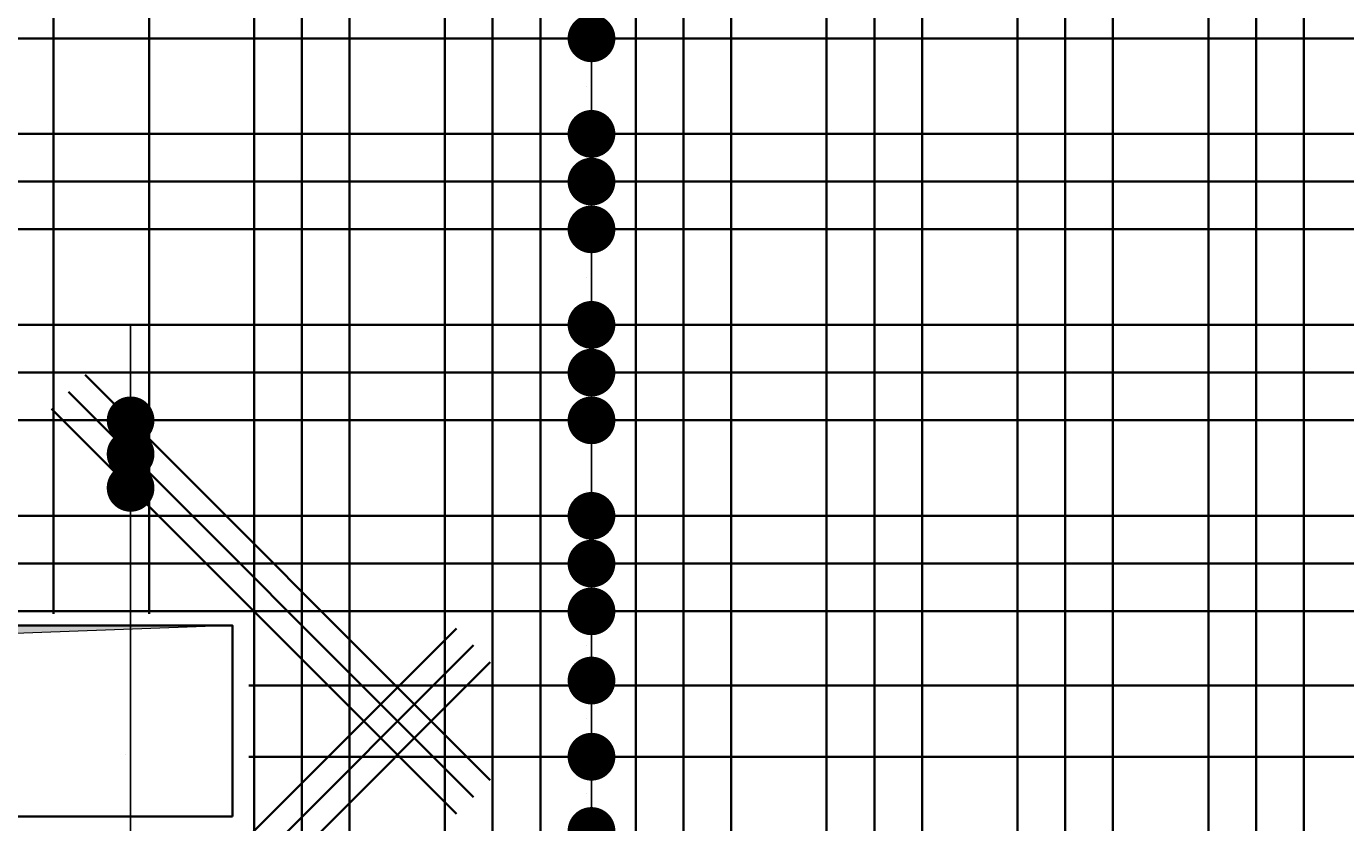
# Model space of a CAD drawing. Header units: millimetres. Extents: x 300938 to 312016, y 11971 to 20881.
# Tile 111 of 239: x 306783 to 307060, y 16572 to 16739. Entities that reach past the tile are written whole.
import ezdxf

# ---------------------------------------------------------------- set-up
doc = ezdxf.new("R2010")
doc.units = ezdxf.units.MM
for name, color, linetype, lineweight in [('konstrukcja', 3, 'Continuous', 35), ('konstrukcja wymiary', 1, 'Continuous', 13), ('zbrojenie płyty', 141, 'Continuous', 35)]:
    doc.layers.add(name, color=color, linetype=linetype, lineweight=lineweight)
doc.styles.add('KONSTRUKCJA', font='romand.shx', dxfattribs={"oblique": 10})
doc.styles.get("Standard").update_dxf_attribs({"font": 'romand.shx', "oblique": 10})
doc.dimstyles.new('150', dxfattribs={"dimtxt": 10, "dimasz": 7, "dimexe": 1.25, "dimexo": 0.625, "dimgap": 3, "dimtad": 1, "dimdec": 0, "dimrnd": 0.5, "dimtxsty": 'KONSTRUKCJA', "dimblk": 'ARCHTICK', "dimcen": 2.5, "dimadec": 0, "dimazin": 0, "dimtfac": 1, "dimtdec": 0, "dimtix": 1, "dimtmove": 0, "dimatfit": 3, "dimfxl": 4, "dimfxlon": 1, "dimarcsym": 0})
doc.dimstyles.new('kropki', dxfattribs={"dimtxt": 0.001, "dimasz": 10, "dimexe": 1.25, "dimexo": 0.625, "dimgap": 1, "dimtad": 1, "dimtxsty": 'Standard', "dimblk": 'DOT', "dimcen": 2.5, "dimadec": 0, "dimazin": 0, "dimtfac": 1, "dimtmove": 0, "dimatfit": 3, "dimfxl": 1, "dimfxlon": 1, "dimarcsym": 0})

# ---------------------------------------------------------------- blocks, each defined once
blk = doc.blocks.new('_ArchTick')
at = {"color": 0, "linetype": 'ByBlock', "lineweight": 13, "const_width": 0.15}
blk.add_lwpolyline([(-0.5, -0.5), (0.5, 0.5)], dxfattribs=at)
blk = doc.blocks.new('*D1275')
at = {"layer": 'Defpoints', "color": 0, "transparency": 16777216}
for p in [(307580.44, 17201.32), (306548.44, 16613.22), (306662.44, 16613.22)]:
    blk.add_point(p, dxfattribs=at)
at = {"layer": 'konstrukcja wymiary', "color": 0, "lineweight": -2, "transparency": 16777216}
for p, q in [((306552.44, 17201.32), (306547.19, 17201.32)), ((306548.44, 17201.32), (306548.44, 16613.22)), ((306552.44, 16613.22), (306547.19, 16613.22))]:
    blk.add_line(p, q, dxfattribs=at)
at = {"layer": 'konstrukcja wymiary', "color": 0, "lineweight": -2, "transparency": 16777216, "xscale": 7, "yscale": 7, "zscale": 7}
for p, rotation in [((306548.44, 17201.32), 90), ((306548.44, 16613.22), 270)]:
    blk.add_blockref('_ArchTick', p, dxfattribs=dict(at, rotation=rotation))
at = {"layer": 'konstrukcja wymiary', "color": 0, "transparency": 16777216, "insert": (306540.44, 16907.27), "char_height": 10, "attachment_point": 5, "rotation": 90, "style": 'KONSTRUKCJA'}
blk.add_mtext('588', dxfattribs=at)
blk = doc.blocks.new('*D1283')
at = {"layer": 'Defpoints', "color": 0, "transparency": 16777216}
for p in [(306826.44, 17601.22), (306826.44, 16613.22), (306662.44, 16573.22)]:
    blk.add_point(p, dxfattribs=at)
at = {"layer": 'konstrukcja wymiary', "color": 0, "lineweight": -2, "transparency": 16777216}
for p, q in [((306662.44, 17597.22), (306662.44, 17602.47)), ((306826.44, 17597.22), (306826.44, 17602.47)), ((306662.44, 17601.22), (306826.44, 17601.22))]:
    blk.add_line(p, q, dxfattribs=at)
at = {"layer": 'konstrukcja wymiary', "color": 0, "lineweight": -2, "transparency": 16777216, "xscale": 7, "yscale": 7, "zscale": 7, "rotation": 180}
blk.add_blockref('_ArchTick', (306662.44, 17601.22), dxfattribs=at)
at = {"layer": 'konstrukcja wymiary', "color": 0, "lineweight": -2, "transparency": 16777216, "xscale": 7, "yscale": 7, "zscale": 7}
blk.add_blockref('_ArchTick', (306826.44, 17601.22), dxfattribs=at)
at = {"layer": 'konstrukcja wymiary', "color": 0, "transparency": 16777216, "insert": (306744.44, 17609.22), "char_height": 10, "attachment_point": 5, "style": 'KONSTRUKCJA'}
blk.add_mtext('164', dxfattribs=at)
blk = doc.blocks.new('*D1284')
at = {"layer": 'Defpoints', "color": 0, "transparency": 16777216}
for p in [(307282.44, 17601.22), (307282.44, 16740.22), (306826.44, 16613.22)]:
    blk.add_point(p, dxfattribs=at)
at = {"layer": 'konstrukcja wymiary', "color": 0, "lineweight": -2, "transparency": 16777216}
for p, q in [((306826.44, 17597.22), (306826.44, 17602.47)), ((307282.44, 17597.22), (307282.44, 17602.47)), ((306826.44, 17601.22), (307282.44, 17601.22))]:
    blk.add_line(p, q, dxfattribs=at)
at = {"layer": 'konstrukcja wymiary', "color": 0, "lineweight": -2, "transparency": 16777216, "xscale": 7, "yscale": 7, "zscale": 7, "rotation": 180}
blk.add_blockref('_ArchTick', (306826.44, 17601.22), dxfattribs=at)
at = {"layer": 'konstrukcja wymiary', "color": 0, "lineweight": -2, "transparency": 16777216, "xscale": 7, "yscale": 7, "zscale": 7}
blk.add_blockref('_ArchTick', (307282.44, 17601.22), dxfattribs=at)
at = {"layer": 'konstrukcja wymiary', "color": 0, "transparency": 16777216, "insert": (307054.44, 17609.22), "char_height": 10, "attachment_point": 5, "style": 'KONSTRUKCJA'}
blk.add_mtext('456', dxfattribs=at)
blk = doc.blocks.new('_Dot')
at = {"color": 0, "linetype": 'ByBlock', "lineweight": -2}
blk.add_line((-0.5, 0), (-1, 0), dxfattribs=at)
at = {"color": 0, "linetype": 'ByBlock', "const_width": 0.5}
blk.add_lwpolyline([(-0.25, 0, 1), (0.25, 0, 1)], format="xyb", close=True, dxfattribs=at)
blk = doc.blocks.new('*D1427')
at = {"layer": 'Defpoints', "color": 0, "transparency": 16777216}
for p in [(306890.94, 16560.22), (306901.66, 16560.22), (306890.94, 16550.22)]:
    blk.add_point(p, dxfattribs=at)
at = {"layer": 'konstrukcja wymiary', "color": 0, "lineweight": -2, "transparency": 16777216}
for p, q in [((306901.66, 16570.22), (306901.66, 16580.22)), ((306900.66, 16560.22), (306902.91, 16560.22)), ((306901.66, 16550.22), (306901.66, 16560.22)), ((306900.66, 16550.22), (306902.91, 16550.22)), ((306901.66, 16540.22), (306901.66, 16530.22))]:
    blk.add_line(p, q, dxfattribs=at)
at = {"layer": 'konstrukcja wymiary', "color": 0, "lineweight": -2, "transparency": 16777216, "xscale": 10, "yscale": 10, "zscale": 10}
for p, rotation in [((306901.66, 16560.22), 270), ((306901.66, 16550.22), 90)]:
    blk.add_blockref('_Dot', p, dxfattribs=dict(at, rotation=rotation))
at = {"layer": 'konstrukcja wymiary', "color": 0, "transparency": 16777216, "insert": (306900.66, 16555.22), "char_height": 0.001, "attachment_point": 5, "rotation": 90}
blk.add_mtext('10', dxfattribs=at)
blk = doc.blocks.new('*D1428')
at = {"layer": 'Defpoints', "color": 0, "transparency": 16777216}
for p in [(306890.94, 16570.22), (306901.66, 16570.22), (306890.94, 16560.22)]:
    blk.add_point(p, dxfattribs=at)
at = {"layer": 'konstrukcja wymiary', "color": 0, "lineweight": -2, "transparency": 16777216}
for p, q in [((306901.66, 16580.22), (306901.66, 16590.22)), ((306900.66, 16570.22), (306902.91, 16570.22)), ((306901.66, 16560.22), (306901.66, 16570.22)), ((306900.66, 16560.22), (306902.91, 16560.22)), ((306901.66, 16550.22), (306901.66, 16540.22))]:
    blk.add_line(p, q, dxfattribs=at)
at = {"layer": 'konstrukcja wymiary', "color": 0, "lineweight": -2, "transparency": 16777216, "xscale": 10, "yscale": 10, "zscale": 10}
for p, rotation in [((306901.66, 16570.22), 270), ((306901.66, 16560.22), 90)]:
    blk.add_blockref('_Dot', p, dxfattribs=dict(at, rotation=rotation))
at = {"layer": 'konstrukcja wymiary', "color": 0, "transparency": 16777216, "insert": (306900.66, 16565.22), "char_height": 0.001, "attachment_point": 5, "rotation": 90}
blk.add_mtext('10', dxfattribs=at)
blk = doc.blocks.new('*D1429')
at = {"layer": 'Defpoints', "color": 0, "transparency": 16777216}
for p in [(306890.94, 16585.77), (306901.66, 16585.77), (306890.94, 16570.22)]:
    blk.add_point(p, dxfattribs=at)
at = {"layer": 'konstrukcja wymiary', "color": 0, "lineweight": -2, "transparency": 16777216}
for p, q in [((306901.66, 16595.77), (306901.66, 16605.77)), ((306900.66, 16585.77), (306902.91, 16585.77)), ((306901.66, 16570.22), (306901.66, 16585.77)), ((306900.66, 16570.22), (306902.91, 16570.22)), ((306901.66, 16560.22), (306901.66, 16550.22))]:
    blk.add_line(p, q, dxfattribs=at)
at = {"layer": 'konstrukcja wymiary', "color": 0, "lineweight": -2, "transparency": 16777216, "xscale": 10, "yscale": 10, "zscale": 10}
for p, rotation in [((306901.66, 16585.77), 270), ((306901.66, 16570.22), 90)]:
    blk.add_blockref('_Dot', p, dxfattribs=dict(at, rotation=rotation))
at = {"layer": 'konstrukcja wymiary', "color": 0, "transparency": 16777216, "insert": (306900.66, 16578), "char_height": 0.001, "attachment_point": 5, "rotation": 90}
blk.add_mtext('15,54', dxfattribs=at)
blk = doc.blocks.new('*D1430')
at = {"layer": 'Defpoints', "color": 0, "transparency": 16777216}
for p in [(306890.94, 16601.72), (306901.66, 16601.72), (306890.94, 16585.77)]:
    blk.add_point(p, dxfattribs=at)
at = {"layer": 'konstrukcja wymiary', "color": 0, "lineweight": -2, "transparency": 16777216}
for p, q in [((306901.66, 16611.72), (306901.66, 16621.72)), ((306900.66, 16601.72), (306902.91, 16601.72)), ((306901.66, 16585.77), (306901.66, 16601.72)), ((306900.66, 16585.77), (306902.91, 16585.77)), ((306901.66, 16575.77), (306901.66, 16565.77))]:
    blk.add_line(p, q, dxfattribs=at)
at = {"layer": 'konstrukcja wymiary', "color": 0, "lineweight": -2, "transparency": 16777216, "xscale": 10, "yscale": 10, "zscale": 10}
for p, rotation in [((306901.66, 16601.72), 270), ((306901.66, 16585.77), 90)]:
    blk.add_blockref('_Dot', p, dxfattribs=dict(at, rotation=rotation))
at = {"layer": 'konstrukcja wymiary', "color": 0, "transparency": 16777216, "insert": (306900.66, 16593.75), "char_height": 0.001, "attachment_point": 5, "rotation": 90}
blk.add_mtext('15,96', dxfattribs=at)
blk = doc.blocks.new('*D1431')
at = {"layer": 'Defpoints', "color": 0, "transparency": 16777216}
for p in [(306890.94, 16616.22), (306901.66, 16616.22), (306890.94, 16601.72)]:
    blk.add_point(p, dxfattribs=at)
at = {"layer": 'konstrukcja wymiary', "color": 0, "lineweight": -2, "transparency": 16777216}
for p, q in [((306901.66, 16626.22), (306901.66, 16636.22)), ((306900.66, 16616.22), (306902.91, 16616.22)), ((306901.66, 16601.72), (306901.66, 16616.22)), ((306900.66, 16601.72), (306902.91, 16601.72)), ((306901.66, 16591.72), (306901.66, 16581.72))]:
    blk.add_line(p, q, dxfattribs=at)
at = {"layer": 'konstrukcja wymiary', "color": 0, "lineweight": -2, "transparency": 16777216, "xscale": 10, "yscale": 10, "zscale": 10}
for p, rotation in [((306901.66, 16616.22), 270), ((306901.66, 16601.72), 90)]:
    blk.add_blockref('_Dot', p, dxfattribs=dict(at, rotation=rotation))
at = {"layer": 'konstrukcja wymiary', "color": 0, "transparency": 16777216, "insert": (306900.66, 16608.97), "char_height": 0.001, "attachment_point": 5, "rotation": 90}
blk.add_mtext('14,5', dxfattribs=at)
blk = doc.blocks.new('*D1432')
at = {"layer": 'Defpoints', "color": 0, "transparency": 16777216}
for p in [(306890.94, 16636.22), (306901.66, 16636.22), (306890.94, 16616.22)]:
    blk.add_point(p, dxfattribs=at)
at = {"layer": 'konstrukcja wymiary', "color": 0, "lineweight": -2, "transparency": 16777216}
for p, q in [((306901.66, 16646.22), (306901.66, 16656.22)), ((306900.66, 16636.22), (306902.91, 16636.22)), ((306901.66, 16616.22), (306901.66, 16636.22)), ((306900.66, 16616.22), (306902.91, 16616.22)), ((306901.66, 16606.22), (306901.66, 16596.22))]:
    blk.add_line(p, q, dxfattribs=at)
at = {"layer": 'konstrukcja wymiary', "color": 0, "lineweight": -2, "transparency": 16777216, "xscale": 10, "yscale": 10, "zscale": 10}
for p, rotation in [((306901.66, 16636.22), 270), ((306901.66, 16616.22), 90)]:
    blk.add_blockref('_Dot', p, dxfattribs=dict(at, rotation=rotation))
at = {"layer": 'konstrukcja wymiary', "color": 0, "transparency": 16777216, "insert": (306900.66, 16626.22), "char_height": 0.001, "attachment_point": 5, "rotation": 90}
blk.add_mtext('20', dxfattribs=at)
blk = doc.blocks.new('*D1433')
at = {"layer": 'Defpoints', "color": 0, "transparency": 16777216}
for p in [(306890.94, 16636.22), (306890.94, 16626.22), (306901.66, 16626.22)]:
    blk.add_point(p, dxfattribs=at)
at = {"layer": 'konstrukcja wymiary', "color": 0, "lineweight": -2, "transparency": 16777216}
for p, q in [((306901.66, 16646.22), (306901.66, 16656.22)), ((306900.66, 16636.22), (306902.91, 16636.22)), ((306901.66, 16636.22), (306901.66, 16626.22)), ((306900.66, 16626.22), (306902.91, 16626.22)), ((306901.66, 16616.22), (306901.66, 16606.22))]:
    blk.add_line(p, q, dxfattribs=at)
at = {"layer": 'konstrukcja wymiary', "color": 0, "lineweight": -2, "transparency": 16777216, "xscale": 10, "yscale": 10, "zscale": 10}
for p, rotation in [((306901.66, 16636.22), 270), ((306901.66, 16626.22), 90)]:
    blk.add_blockref('_Dot', p, dxfattribs=dict(at, rotation=rotation))
at = {"layer": 'konstrukcja wymiary', "color": 0, "transparency": 16777216, "insert": (306900.66, 16631.22), "char_height": 0.001, "attachment_point": 5, "rotation": 90}
blk.add_mtext('10', dxfattribs=at)
blk = doc.blocks.new('*D1434')
at = {"layer": 'Defpoints', "color": 0, "transparency": 16777216}
for p in [(306890.94, 16656.22), (306901.66, 16656.22), (306890.94, 16626.22)]:
    blk.add_point(p, dxfattribs=at)
at = {"layer": 'konstrukcja wymiary', "color": 0, "lineweight": -2, "transparency": 16777216}
for p, q in [((306900.66, 16656.22), (306902.91, 16656.22)), ((306901.66, 16636.22), (306901.66, 16646.22)), ((306900.66, 16626.22), (306902.91, 16626.22))]:
    blk.add_line(p, q, dxfattribs=at)
at = {"layer": 'konstrukcja wymiary', "color": 0, "lineweight": -2, "transparency": 16777216, "xscale": 10, "yscale": 10, "zscale": 10}
for p, rotation in [((306901.66, 16656.22), 90), ((306901.66, 16626.22), 270)]:
    blk.add_blockref('_Dot', p, dxfattribs=dict(at, rotation=rotation))
at = {"layer": 'konstrukcja wymiary', "color": 0, "transparency": 16777216, "insert": (306900.66, 16641.22), "char_height": 0.001, "attachment_point": 5, "rotation": 90}
blk.add_mtext('30', dxfattribs=at)
blk = doc.blocks.new('*D1435')
at = {"layer": 'Defpoints', "color": 0, "transparency": 16777216}
for p in [(306890.94, 16666.22), (306901.66, 16666.22), (306890.94, 16656.22)]:
    blk.add_point(p, dxfattribs=at)
at = {"layer": 'konstrukcja wymiary', "color": 0, "lineweight": -2, "transparency": 16777216}
for p, q in [((306901.66, 16676.22), (306901.66, 16686.22)), ((306900.66, 16666.22), (306902.91, 16666.22)), ((306901.66, 16656.22), (306901.66, 16666.22)), ((306900.66, 16656.22), (306902.91, 16656.22)), ((306901.66, 16646.22), (306901.66, 16636.22))]:
    blk.add_line(p, q, dxfattribs=at)
at = {"layer": 'konstrukcja wymiary', "color": 0, "lineweight": -2, "transparency": 16777216, "xscale": 10, "yscale": 10, "zscale": 10}
for p, rotation in [((306901.66, 16666.22), 270), ((306901.66, 16656.22), 90)]:
    blk.add_blockref('_Dot', p, dxfattribs=dict(at, rotation=rotation))
at = {"layer": 'konstrukcja wymiary', "color": 0, "transparency": 16777216, "insert": (306900.66, 16661.22), "char_height": 0.001, "attachment_point": 5, "rotation": 90}
blk.add_mtext('10', dxfattribs=at)
blk = doc.blocks.new('*D1436')
at = {"layer": 'Defpoints', "color": 0, "transparency": 16777216}
for p in [(306890.94, 16676.22), (306901.66, 16676.22), (306890.94, 16666.22)]:
    blk.add_point(p, dxfattribs=at)
at = {"layer": 'konstrukcja wymiary', "color": 0, "lineweight": -2, "transparency": 16777216}
for p, q in [((306901.66, 16686.22), (306901.66, 16696.22)), ((306900.66, 16676.22), (306902.91, 16676.22)), ((306901.66, 16666.22), (306901.66, 16676.22)), ((306900.66, 16666.22), (306902.91, 16666.22)), ((306901.66, 16656.22), (306901.66, 16646.22))]:
    blk.add_line(p, q, dxfattribs=at)
at = {"layer": 'konstrukcja wymiary', "color": 0, "lineweight": -2, "transparency": 16777216, "xscale": 10, "yscale": 10, "zscale": 10}
for p, rotation in [((306901.66, 16676.22), 270), ((306901.66, 16666.22), 90)]:
    blk.add_blockref('_Dot', p, dxfattribs=dict(at, rotation=rotation))
at = {"layer": 'konstrukcja wymiary', "color": 0, "transparency": 16777216, "insert": (306900.66, 16671.22), "char_height": 0.001, "attachment_point": 5, "rotation": 90}
blk.add_mtext('10', dxfattribs=at)
blk = doc.blocks.new('*D1437')
at = {"layer": 'Defpoints', "color": 0, "transparency": 16777216}
for p in [(306890.94, 16696.22), (306901.66, 16696.22), (306890.94, 16676.22)]:
    blk.add_point(p, dxfattribs=at)
at = {"layer": 'konstrukcja wymiary', "color": 0, "lineweight": -2, "transparency": 16777216}
for p, q in [((306901.66, 16706.22), (306901.66, 16716.22)), ((306900.66, 16696.22), (306902.91, 16696.22)), ((306901.66, 16676.22), (306901.66, 16696.22)), ((306900.66, 16676.22), (306902.91, 16676.22)), ((306901.66, 16666.22), (306901.66, 16656.22))]:
    blk.add_line(p, q, dxfattribs=at)
at = {"layer": 'konstrukcja wymiary', "color": 0, "lineweight": -2, "transparency": 16777216, "xscale": 10, "yscale": 10, "zscale": 10}
for p, rotation in [((306901.66, 16696.22), 270), ((306901.66, 16676.22), 90)]:
    blk.add_blockref('_Dot', p, dxfattribs=dict(at, rotation=rotation))
at = {"layer": 'konstrukcja wymiary', "color": 0, "transparency": 16777216, "insert": (306900.66, 16686.22), "char_height": 0.001, "attachment_point": 5, "rotation": 90}
blk.add_mtext('20', dxfattribs=at)
blk = doc.blocks.new('*D1438')
at = {"layer": 'Defpoints', "color": 0, "transparency": 16777216}
for p in [(306890.94, 16706.22), (306901.66, 16706.22), (306890.94, 16696.22)]:
    blk.add_point(p, dxfattribs=at)
at = {"layer": 'konstrukcja wymiary', "color": 0, "lineweight": -2, "transparency": 16777216}
for p, q in [((306901.66, 16716.22), (306901.66, 16726.22)), ((306900.66, 16706.22), (306902.91, 16706.22)), ((306901.66, 16696.22), (306901.66, 16706.22)), ((306900.66, 16696.22), (306902.91, 16696.22)), ((306901.66, 16686.22), (306901.66, 16676.22))]:
    blk.add_line(p, q, dxfattribs=at)
at = {"layer": 'konstrukcja wymiary', "color": 0, "lineweight": -2, "transparency": 16777216, "xscale": 10, "yscale": 10, "zscale": 10}
for p, rotation in [((306901.66, 16706.22), 270), ((306901.66, 16696.22), 90)]:
    blk.add_blockref('_Dot', p, dxfattribs=dict(at, rotation=rotation))
at = {"layer": 'konstrukcja wymiary', "color": 0, "transparency": 16777216, "insert": (306900.66, 16701.22), "char_height": 0.001, "attachment_point": 5, "rotation": 90}
blk.add_mtext('10', dxfattribs=at)
blk = doc.blocks.new('*D1439')
at = {"layer": 'Defpoints', "color": 0, "transparency": 16777216}
for p in [(306890.94, 16716.22), (306901.66, 16716.22), (306890.94, 16706.22)]:
    blk.add_point(p, dxfattribs=at)
at = {"layer": 'konstrukcja wymiary', "color": 0, "lineweight": -2, "transparency": 16777216}
for p, q in [((306901.66, 16726.22), (306901.66, 16736.22)), ((306900.66, 16716.22), (306902.91, 16716.22)), ((306901.66, 16706.22), (306901.66, 16716.22)), ((306900.66, 16706.22), (306902.91, 16706.22)), ((306901.66, 16696.22), (306901.66, 16686.22))]:
    blk.add_line(p, q, dxfattribs=at)
at = {"layer": 'konstrukcja wymiary', "color": 0, "lineweight": -2, "transparency": 16777216, "xscale": 10, "yscale": 10, "zscale": 10}
for p, rotation in [((306901.66, 16716.22), 270), ((306901.66, 16706.22), 90)]:
    blk.add_blockref('_Dot', p, dxfattribs=dict(at, rotation=rotation))
at = {"layer": 'konstrukcja wymiary', "color": 0, "transparency": 16777216, "insert": (306900.66, 16711.22), "char_height": 0.001, "attachment_point": 5, "rotation": 90}
blk.add_mtext('10', dxfattribs=at)
blk = doc.blocks.new('*D1440')
at = {"layer": 'Defpoints', "color": 0, "transparency": 16777216}
for p in [(306890.94, 16736.22), (306901.66, 16736.22), (306890.94, 16716.22)]:
    blk.add_point(p, dxfattribs=at)
at = {"layer": 'konstrukcja wymiary', "color": 0, "lineweight": -2, "transparency": 16777216}
for p, q in [((306901.66, 16746.22), (306901.66, 16756.22)), ((306900.66, 16736.22), (306902.91, 16736.22)), ((306901.66, 16716.22), (306901.66, 16736.22)), ((306900.66, 16716.22), (306902.91, 16716.22)), ((306901.66, 16706.22), (306901.66, 16696.22))]:
    blk.add_line(p, q, dxfattribs=at)
at = {"layer": 'konstrukcja wymiary', "color": 0, "lineweight": -2, "transparency": 16777216, "xscale": 10, "yscale": 10, "zscale": 10}
for p, rotation in [((306901.66, 16736.22), 270), ((306901.66, 16716.22), 90)]:
    blk.add_blockref('_Dot', p, dxfattribs=dict(at, rotation=rotation))
at = {"layer": 'konstrukcja wymiary', "color": 0, "transparency": 16777216, "insert": (306900.66, 16726.22), "char_height": 0.001, "attachment_point": 5, "rotation": 90}
blk.add_mtext('20', dxfattribs=at)
blk = doc.blocks.new('*D1441')
at = {"layer": 'Defpoints', "color": 0, "transparency": 16777216}
for p in [(306890.94, 16746.22), (306901.66, 16746.22), (306890.94, 16736.22)]:
    blk.add_point(p, dxfattribs=at)
at = {"layer": 'konstrukcja wymiary', "color": 0, "lineweight": -2, "transparency": 16777216}
for p, q in [((306901.66, 16756.22), (306901.66, 16766.22)), ((306900.66, 16746.22), (306902.91, 16746.22)), ((306901.66, 16736.22), (306901.66, 16746.22)), ((306900.66, 16736.22), (306902.91, 16736.22)), ((306901.66, 16726.22), (306901.66, 16716.22))]:
    blk.add_line(p, q, dxfattribs=at)
at = {"layer": 'konstrukcja wymiary', "color": 0, "lineweight": -2, "transparency": 16777216, "xscale": 10, "yscale": 10, "zscale": 10}
for p, rotation in [((306901.66, 16746.22), 270), ((306901.66, 16736.22), 90)]:
    blk.add_blockref('_Dot', p, dxfattribs=dict(at, rotation=rotation))
at = {"layer": 'konstrukcja wymiary', "color": 0, "transparency": 16777216, "insert": (306900.66, 16741.22), "char_height": 0.001, "attachment_point": 5, "rotation": 90}
blk.add_mtext('10', dxfattribs=at)
blk = doc.blocks.new('*D1443')
at = {"layer": 'Defpoints', "color": 0, "transparency": 16777216}
for p in [(306890.94, 16776.22), (306890.94, 16756.22), (306901.66, 16756.22)]:
    blk.add_point(p, dxfattribs=at)
at = {"layer": 'konstrukcja wymiary', "color": 0, "lineweight": -2, "transparency": 16777216}
for p, q in [((306901.66, 16786.22), (306901.66, 16796.22)), ((306900.66, 16776.22), (306902.91, 16776.22)), ((306901.66, 16776.22), (306901.66, 16756.22)), ((306900.66, 16756.22), (306902.91, 16756.22)), ((306901.66, 16746.22), (306901.66, 16736.22))]:
    blk.add_line(p, q, dxfattribs=at)
at = {"layer": 'konstrukcja wymiary', "color": 0, "lineweight": -2, "transparency": 16777216, "xscale": 10, "yscale": 10, "zscale": 10}
for p, rotation in [((306901.66, 16776.22), 270), ((306901.66, 16756.22), 90)]:
    blk.add_blockref('_Dot', p, dxfattribs=dict(at, rotation=rotation))
at = {"layer": 'konstrukcja wymiary', "color": 0, "transparency": 16777216, "insert": (306900.66, 16766.22), "char_height": 0.001, "attachment_point": 5, "rotation": 90}
blk.add_mtext('20', dxfattribs=at)
blk = doc.blocks.new('*D2049')
at = {"layer": 'Defpoints', "color": 0, "transparency": 16777216}
for p in [(306805.08, 16656.22), (306805.08, 16649.15), (306805.08, 16649.15)]:
    blk.add_point(p, dxfattribs=at)
at = {"layer": 'konstrukcja wymiary', "color": 0, "lineweight": -2, "transparency": 16777216}
for p, q in [((306805.08, 16666.22), (306805.08, 16676.22)), ((306805.08, 16656.22), (306806.33, 16656.22)), ((306805.08, 16656.22), (306805.08, 16649.15)), ((306805.08, 16649.15), (306806.33, 16649.15)), ((306805.08, 16639.15), (306805.08, 16629.15))]:
    blk.add_line(p, q, dxfattribs=at)
at = {"layer": 'konstrukcja wymiary', "color": 0, "lineweight": -2, "transparency": 16777216, "xscale": 10, "yscale": 10, "zscale": 10}
for p, rotation in [((306805.08, 16656.22), 270), ((306805.08, 16649.15), 90)]:
    blk.add_blockref('_Dot', p, dxfattribs=dict(at, rotation=rotation))
at = {"layer": 'konstrukcja wymiary', "color": 0, "transparency": 16777216, "insert": (306804.08, 16652.69), "char_height": 0.001, "attachment_point": 5, "rotation": 90}
blk.add_mtext('7,07', dxfattribs=at)
blk = doc.blocks.new('*D2050')
at = {"layer": 'Defpoints', "color": 0, "transparency": 16777216}
for p in [(306805.08, 16649.15), (306805.08, 16642.08), (306805.08, 16642.08)]:
    blk.add_point(p, dxfattribs=at)
at = {"layer": 'konstrukcja wymiary', "color": 0, "lineweight": -2, "transparency": 16777216}
for p, q in [((306805.08, 16659.15), (306805.08, 16669.15)), ((306805.08, 16649.15), (306806.33, 16649.15)), ((306805.08, 16649.15), (306805.08, 16642.08)), ((306805.08, 16642.08), (306806.33, 16642.08)), ((306805.08, 16632.08), (306805.08, 16622.08))]:
    blk.add_line(p, q, dxfattribs=at)
at = {"layer": 'konstrukcja wymiary', "color": 0, "lineweight": -2, "transparency": 16777216, "xscale": 10, "yscale": 10, "zscale": 10}
for p, rotation in [((306805.08, 16649.15), 270), ((306805.08, 16642.08), 90)]:
    blk.add_blockref('_Dot', p, dxfattribs=dict(at, rotation=rotation))
at = {"layer": 'konstrukcja wymiary', "color": 0, "transparency": 16777216, "insert": (306804.08, 16645.62), "char_height": 0.001, "attachment_point": 5, "rotation": 90}
blk.add_mtext('7,07', dxfattribs=at)
blk = doc.blocks.new('*D2051')
at = {"layer": 'Defpoints', "color": 0, "transparency": 16777216}
for p in [(306805.08, 16642.08), (306805.08, 16530.22), (306805.08, 16530.22)]:
    blk.add_point(p, dxfattribs=at)
at = {"layer": 'konstrukcja wymiary', "color": 0, "lineweight": -2, "transparency": 16777216}
for p, q in [((306805.08, 16642.08), (306806.33, 16642.08)), ((306805.08, 16632.08), (306805.08, 16540.22)), ((306805.08, 16530.22), (306806.33, 16530.22))]:
    blk.add_line(p, q, dxfattribs=at)
at = {"layer": 'konstrukcja wymiary', "color": 0, "lineweight": -2, "transparency": 16777216, "xscale": 10, "yscale": 10, "zscale": 10}
for p, rotation in [((306805.08, 16642.08), 90), ((306805.08, 16530.22), 270)]:
    blk.add_blockref('_Dot', p, dxfattribs=dict(at, rotation=rotation))
at = {"layer": 'konstrukcja wymiary', "color": 0, "transparency": 16777216, "insert": (306804.08, 16586.15), "char_height": 0.001, "attachment_point": 5, "rotation": 90}
blk.add_mtext('111,86', dxfattribs=at)

msp = doc.modelspace()

# ---------------------------------------------------------------- hatches: boundary and pattern name
at = {"layer": 'konstrukcja wymiary'}
h = msp.add_hatch(color=256, dxfattribs=at)
h.dxf.hatch_style = 1
h.paths.add_polyline_path([(306668.508, 16607.455), (306662.44, 16573.224), (306662.44, 16613.224), (306826.44, 16613.224)])

# ---------------------------------------------------------------- linework, layer by layer
at = {"layer": 'konstrukcja'}
msp.add_lwpolyline([(306826.44, 16573.224), (306662.44, 16573.224), (306662.44, 16613.224), (306826.44, 16613.224)], close=True, dxfattribs=at)
at = {"layer": 'konstrukcja wymiary'}
msp.add_lwpolyline([(306668.508, 16607.455), (306662.44, 16573.224), (306662.44, 16613.224), (306826.44, 16613.224)], close=True, dxfattribs=at)
at = {"layer": 'zbrojenie płyty'}
for p, q in [((306788.94, 17508.724), (306788.94, 16615.724)), ((306808.94, 17508.724), (306808.94, 16615.724)), ((306830.94, 16274.724), (306830.94, 16928.724)), ((306840.94, 16274.724), (306840.94, 16928.724)), ((306850.94, 16274.724), (306850.94, 16928.724)), ((306870.94, 16274.724), (306870.94, 16928.724)), ((306880.94, 16274.724), (306880.94, 16928.724)), ((306890.94, 16274.724), (306890.94, 16928.724)), ((306910.94, 16274.724), (306910.94, 16928.724)), ((306920.94, 16274.724), (306920.94, 16928.724)), ((306930.94, 16274.724), (306930.94, 16928.724)), ((306950.94, 16274.724), (306950.94, 16928.724)), ((306960.94, 16274.724), (306960.94, 16928.724)), ((306970.94, 16274.724), (306970.94, 16928.724)), ((306990.94, 16274.724), (306990.94, 16928.724)), ((307000.94, 16274.724), (307000.94, 16928.724)), ((307010.94, 16274.724), (307010.94, 16928.724)), ((307030.94, 16274.724), (307030.94, 16928.724)), ((307040.94, 16274.724), (307040.94, 16928.724)), ((307050.94, 16274.724), (307050.94, 16928.724)), ((306640.94, 16736.224), (307279.94, 16736.224)), ((306640.94, 16716.224), (307279.94, 16716.224)), ((306640.94, 16706.224), (307279.94, 16706.224)), ((306640.94, 16696.224), (307279.94, 16696.224)), ((306640.94, 16676.224), (307279.94, 16676.224)), ((306640.94, 16666.224), (307279.94, 16666.224)), ((306795.584, 16665.721), (306880.437, 16580.868)), ((306792.049, 16662.186), (306876.902, 16577.333)), ((306640.94, 16656.224), (307279.94, 16656.224)), ((306788.513, 16658.65), (306873.366, 16573.797)), ((306640.94, 16636.224), (307279.94, 16636.224)), ((306640.94, 16626.224), (307279.94, 16626.224)), ((306640.94, 16616.224), (307279.94, 16616.224)), ((306788.513, 16527.797), (306873.366, 16612.65)), ((306792.049, 16524.262), (306876.902, 16609.115)), ((306795.584, 16520.726), (306880.437, 16605.579)), ((306829.834, 16600.68), (307279.94, 16600.68)), ((306829.834, 16585.768), (307279.94, 16585.768))]:
    msp.add_line(p, q, dxfattribs=at)

# ---------------------------------------------------------------- dimensions: what is measured, and where the dimension line sits
at = {"layer": 'konstrukcja wymiary'}
for base, p1, p2, picture, middle in [((306826.44, 17601.224), (306662.44, 16573.224), (306826.44, 16613.224), '*D1283', (306744.44, 17609.224)), ((307282.44, 17601.224), (306826.44, 16613.224), (307282.44, 16740.224), '*D1284', (307054.44, 17609.224))]:
    dim = msp.add_linear_dim(base=base, p1=p1, p2=p2, dimstyle='150', override={"dimtmove": 1}, dxfattribs=at)
    dim.commit()
    dim.dimension.update_dxf_attribs({"geometry": picture, "text_midpoint": middle})
dim = msp.add_linear_dim(base=(306548.44, 16613.224), p1=(307580.44, 17201.324), p2=(306662.44, 16613.224), angle=90, dimstyle='150', dxfattribs=at)
dim.commit()
dim.dimension.update_dxf_attribs({"geometry": '*D1275', "text_midpoint": (306540.44, 16907.274)})
for base, p1, p2, picture, middle in [((306901.661, 16756.224), (306890.94, 16776.224), (306890.94, 16756.224), '*D1443', (306900.66, 16766.224)), ((306901.661, 16746.224), (306890.94, 16736.224), (306890.94, 16746.224), '*D1441', (306900.66, 16741.224)), ((306901.661, 16736.224), (306890.94, 16716.224), (306890.94, 16736.224), '*D1440', (306900.66, 16726.224)), ((306901.661, 16716.224), (306890.94, 16706.224), (306890.94, 16716.224), '*D1439', (306900.66, 16711.224)), ((306901.661, 16706.224), (306890.94, 16696.224), (306890.94, 16706.224), '*D1438', (306900.66, 16701.224)), ((306901.661, 16696.224), (306890.94, 16676.224), (306890.94, 16696.224), '*D1437', (306900.66, 16686.224)), ((306901.661, 16676.224), (306890.94, 16666.224), (306890.94, 16676.224), '*D1436', (306900.66, 16671.224)), ((306901.661, 16666.224), (306890.94, 16656.224), (306890.94, 16666.224), '*D1435', (306900.66, 16661.224)), ((306805.082, 16649.153), (306805.082, 16656.224), (306805.082, 16649.153), '*D2049', (306804.081, 16652.688)), ((306805.082, 16642.082), (306805.082, 16649.153), (306805.082, 16642.082), '*D2050', (306804.081, 16645.617)), ((306901.661, 16656.224), (306890.94, 16626.224), (306890.94, 16656.224), '*D1434', (306900.66, 16641.224)), ((306901.661, 16636.224), (306890.94, 16616.224), (306890.94, 16636.224), '*D1432', (306900.66, 16626.224)), ((306901.661, 16626.224), (306890.94, 16636.224), (306890.94, 16626.224), '*D1433', (306900.66, 16631.224)), ((306805.082, 16530.224), (306805.082, 16642.082), (306805.082, 16530.224), '*D2051', (306804.081, 16586.153)), ((306901.661, 16616.224), (306890.94, 16601.724), (306890.94, 16616.224), '*D1431', (306900.66, 16608.974)), ((306901.661, 16601.724), (306890.94, 16585.768), (306890.94, 16601.724), '*D1430', (306900.66, 16593.746)), ((306901.661, 16585.768), (306890.94, 16570.224), (306890.94, 16585.768), '*D1429', (306900.66, 16577.996)), ((306901.661, 16570.224), (306890.94, 16560.224), (306890.94, 16570.224), '*D1428', (306900.66, 16565.224)), ((306901.661, 16560.224), (306890.94, 16550.224), (306890.94, 16560.224), '*D1427', (306900.66, 16555.224))]:
    dim = msp.add_linear_dim(base=base, p1=p1, p2=p2, angle=90, dimstyle='kropki', override={"dimtmove": 1}, dxfattribs=at)
    dim.commit()
    dim.dimension.update_dxf_attribs({"geometry": picture, "text_midpoint": middle})

doc.saveas('drawing.dxf')
